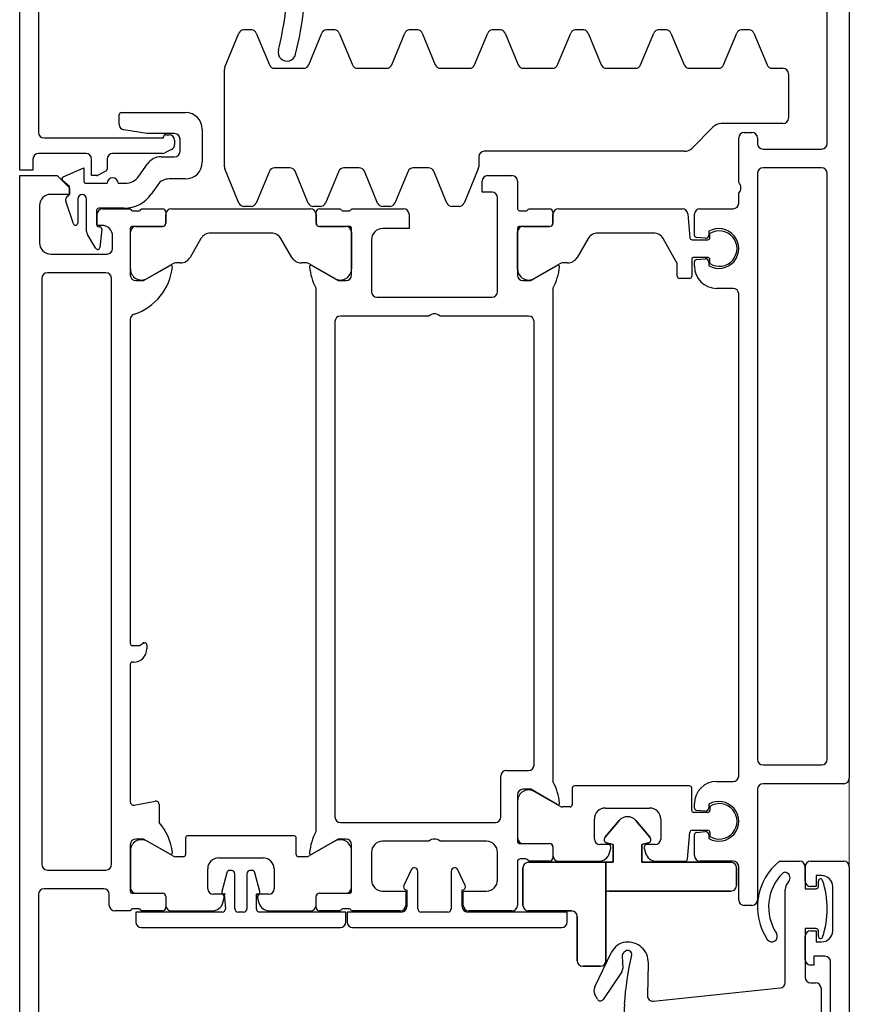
# Model space of a CAD drawing. Header units: millimetres. Extents: x -2286 to 43533, y -13832 to 14981.
# Tile 47 of 77: x 16641 to 16716, y -4836 to -4747. Entities that reach past the tile are written whole.
import ezdxf

# ---------------------------------------------------------------- set-up
doc = ezdxf.new("R2010")
doc.units = ezdxf.units.MM
doc.layers.add('A-DETL-GENF', color=92, linetype='Continuous', lineweight=18)
doc.layers.add('A-DOOR', color=31, linetype='Continuous', lineweight=25)

# ---------------------------------------------------------------- blocks, each defined once
blk = doc.blocks.new('Schueco_FWS_ADS-75-SimplySmart_inw_Family-02 - FWS SI insert unit 90-1646359-4_piętro II PT - projektowany')
at = {"layer": 'A-DETL-GENF'}
blk.add_line((747, -9), (-747, -9), dxfattribs=at)
at = {"layer": 'A-DOOR'}
for p, q in [((-687, 64.3), (-699.9, 64.3)), ((-624.7, 64.2), (-628.1, 64.2)), ((-620, 60), (-620, 64.3)), ((-595, 64.3), (-618.1, 64.3)), ((-686.5, 58.4), (-686.5, 63.8)), ((-684.8, 63.5), (-684.8, 58.2)), ((-631.3, 64), (-684.3, 64)), ((-630.8, 58.2), (-630.8, 63.5)), ((-629.1, 63.2), (-629.1, 58.1)), ((-626.363, 61.139), (-624.328, 61.836)), ((-624.1, 60.75), (-626.299, 60.75)), ((-628.584, 59.112), (-627.319, 59.878)), ((-627.06, 59.95), (-624.1, 59.95)), ((-622.7, 60), (-622.7, 58.1)), ((-626.62, 58.85), (-626.62, 58.781)), ((-625.15, 59.05), (-626.42, 59.05)), ((-624.95, 56.562), (-624.95, 58.85)), ((-688, 57.9), (-687, 57.9)), ((-626.839, 58.582), (-628.5, 58.742)), ((-625, 58.5), (-625, 56)), ((-620.5, 58.1), (-621.419, 58.1)), ((-688.5, 56), (-688.5, 57.4)), ((-684.3, 57.7), (-631.3, 57.7)), ((-628.6, 57.6), (-627.5, 57.6)), ((-622.7, 57.1), (-622.7, 56.461)), ((-620, 53.12), (-620, 57.6)), ((-617.374, 57), (-616.5, 57)), ((-616.3, 56.8), (-616.3, 51)), ((-688.3, 55.283), (-688.3, 55.717)), ((-686.91, 55.8), (-686.91, 53.1)), ((-686.9, 55.49), (-686.9, 53.09)), ((-682.5, 56), (-686.71, 56)), ((-683.057, 55.99), (-686.4, 55.99)), ((-678.931, 55.643), (-678.564, 53.757)), ((-666.2, 56), (-678.636, 56)), ((-666, 55.7), (-666, 55.8)), ((-635, 56), (-664.3, 56)), ((-626.79, 56), (-631, 56)), ((-630.443, 55.99), (-627.1, 55.99)), ((-626.6, 55.49), (-626.6, 53.09)), ((-626.59, 53.1), (-626.59, 55.8)), ((-625.2, 55.717), (-625.2, 55.283)), ((-622.06, 55.233), (-620.94, 54.448)), ((-690, 55.007), (-690, 37.007)), ((-688.5, 53.1), (-688.5, 55)), ((-683.533, 52.165), (-682.19, 54.49)), ((-664.45, 54.5), (-664.8, 54.5)), ((-629.967, 52.165), (-631.309, 54.49)), ((-625, 55), (-625, 53.1)), ((-622.833, 53.518), (-623.671, 54.104)), ((-687.21, 52.8), (-688.2, 52.8)), ((-687.2, 52.79), (-688, 52.79)), ((-678.859, 53.4), (-680.5, 53.4)), ((-626.3, 52.79), (-625.5, 52.79)), ((-625.3, 52.8), (-626.29, 52.8)), ((-620.3, 53.219), (-620.3, 52)), ((-619.63, 52.273), (-619.945, 52.893)), ((-618.3, 52.8), (-618.3, 52.5)), ((-688.5, 52.29), (-688.5, 48.593)), ((-683.6, 51.2), (-683.6, 51.915)), ((-629.9, 51.469), (-629.9, 51.915)), ((-625, 52.29), (-625, 39.71)), ((-622.3, 51), (-622.3, 52.494)), ((-618.8, 52), (-619.184, 52)), ((-681.9, 51), (-683.4, 51)), ((-681.7, 41.2), (-681.7, 50.8)), ((-619.8, 51.5), (-618.7, 51.5)), ((-627.7, 49.621), (-629.4, 50.602)), ((-686.5, 49), (-684.7, 49)), ((-617.8, 49.5), (-620.8, 49.5)), ((-687, 47.75), (-687, 48.5)), ((-627.2, 43.245), (-627.2, 48.755)), ((-687.759, 47.628), (-687.315, 47.509)), ((-685.065, 47.279), (-686.74, 47.728)), ((-683.7, 48), (-683.7, 44)), ((-624.491, 46.178), (-621.392, 47.462)), ((-621.201, 47.5), (-612.399, 47.5)), ((-612.208, 47.462), (-609.109, 46.178)), ((-688.3, 46.557), (-685.143, 46.557)), ((-684.843, 46.857), (-684.843, 46.989)), ((-688.6, 45.757), (-688.6, 46.257)), ((-685.143, 45.457), (-688.3, 45.457)), ((-624.8, 45.084), (-624.8, 45.716)), ((-608.804, 45.022), (-608.804, 45.778)), ((-686.74, 44.285), (-685.065, 44.734)), ((-684.843, 45.024), (-684.843, 45.157)), ((-621.609, 43.428), (-624.491, 44.622)), ((-609.109, 44.622), (-611.991, 43.428)), ((-687.315, 44.491), (-687.759, 44.372)), ((-687, 43.5), (-687, 44.25)), ((-688.5, 43.407), (-688.5, 39.71)), ((-684.7, 43), (-686.5, 43)), ((-621.3, 41.567), (-621.3, 42.966)), ((-612.3, 42.966), (-612.3, 40.334)), ((-629.4, 41.398), (-627.7, 42.379)), ((-683.4, 41), (-681.9, 41)), ((-624.491, 39.911), (-621.609, 41.105)), ((-683.6, 40.085), (-683.6, 40.8)), ((-629.9, 40.085), (-629.9, 40.531)), ((-688.2, 39.2), (-687.21, 39.2)), ((-688, 39.21), (-687.2, 39.21)), ((-682.19, 37.51), (-683.533, 39.835)), ((-681.3, 39.2), (-632.2, 39.2)), ((-631.309, 37.51), (-629.967, 39.835)), ((-625.5, 39.21), (-626.3, 39.21)), ((-626.29, 39.2), (-625.3, 39.2)), ((-624.8, 38.818), (-624.8, 39.449)), ((-611.991, 39.872), (-609.109, 38.678)), ((-688.5, 37), (-688.5, 38.9)), ((-686.91, 38.9), (-686.91, 36.2)), ((-686.9, 38.91), (-686.9, 36.51)), ((-626.6, 38.91), (-626.6, 36.51)), ((-626.59, 36.2), (-626.59, 38.9)), ((-625, 38.9), (-625, 37)), ((-621.609, 37.162), (-624.491, 38.356)), ((-635.2, 37.5), (-680, 37.5)), ((-608.804, 37.522), (-608.804, 38.278)), ((-688.3, 36.283), (-688.3, 36.717)), ((-680.5, 37), (-680.5, 23)), ((-634.7, 29), (-634.7, 37)), ((-625.2, 36.717), (-625.2, 36.283)), ((-621.3, 35.3), (-621.3, 36.7)), ((-609.109, 37.122), (-611.991, 35.928)), ((-690, 35.9), (-690, 17)), ((-688.5, 31.6), (-688.5, 36)), ((-686.71, 36), (-682.5, 36)), ((-686.4, 36.01), (-683.057, 36.01)), ((-631, 36), (-626.79, 36)), ((-627.1, 36.01), (-630.443, 36.01)), ((-625, 36), (-625, 31.3)), ((-624.491, 33.644), (-621.609, 34.838)), ((-612.3, 35.466), (-612.3, 32.834)), ((-683.2, 34.2), (-685.7, 34.2)), ((-627.8, 34.2), (-632.5, 34.2)), ((-682.2, 29), (-682.2, 33.2)), ((-633, 33.7), (-633, 23.3)), ((-624.8, 32.551), (-624.8, 33.182)), ((-621.609, 30.895), (-624.491, 32.089)), ((-611.991, 32.372), (-609.109, 31.178)), ((-684.773, 30.598), (-686.194, 31.261)), ((-686.6, 31), (-688.1, 31)), ((-684.6, 30.3), (-684.6, 30.326)), ((-621.3, 29.034), (-621.3, 30.433)), ((-608.804, 30.022), (-608.804, 30.778)), ((-688.6, 27.3), (-688.6, 29.7)), ((-688.3, 30), (-684.9, 30)), ((-609.109, 29.622), (-611.991, 28.428)), ((-624.491, 27.378), (-621.609, 28.572)), ((-682.2, 23.8), (-682.2, 28)), ((-634.7, 20), (-634.7, 28)), ((-612.3, 27.966), (-612.3, 25.334)), ((-684.9, 27), (-688.3, 27)), ((-624.8, 26.284), (-624.8, 26.916)), ((-688.1, 26), (-686.6, 26)), ((-686.194, 25.739), (-684.773, 26.402)), ((-684.6, 26.674), (-684.6, 26.7)), ((-688.5, 21.5), (-688.5, 25.4)), ((-621.392, 24.538), (-624.491, 25.822)), ((-620.3, 24.5), (-621.201, 24.5)), ((-611.991, 24.872), (-609.109, 23.678)), ((-622, 23.7), (-622, 21.5)), ((-619.8, 5.914), (-619.8, 24)), ((-608.804, 22.522), (-608.804, 23.278)), ((-685.7, 22.8), (-683.2, 22.8)), ((-680, 22.5), (-676.3, 22.5)), ((-632.5, 22.8), (-624, 22.8)), ((-675.8, 22), (-675.8, 20)), ((-609.109, 22.122), (-611.991, 20.928)), ((-684, 21), (-688, 21)), ((-683.8, 20.283), (-683.8, 20.717)), ((-682.41, 20.8), (-682.41, 18.1)), ((-682.4, 20.49), (-682.4, 18.09)), ((-678, 21), (-682.21, 21)), ((-678.557, 20.99), (-681.9, 20.99)), ((-626.79, 21), (-631, 21)), ((-630.443, 20.99), (-627.1, 20.99)), ((-626.6, 20.49), (-626.6, 18.09)), ((-626.59, 18.1), (-626.59, 20.8)), ((-625.2, 20.717), (-625.2, 20.283)), ((-622.5, 21), (-625, 21)), ((-684, 18.1), (-684, 20)), ((-625, 20), (-625, 18.1)), ((-612.3, 20.466), (-612.3, 17.834)), ((-679.033, 17.165), (-677.691, 19.49)), ((-675.3, 19.5), (-635.2, 19.5)), ((-629.967, 17.165), (-631.309, 19.49)), ((-684, 17.29), (-684, 13.643)), ((-682.71, 17.8), (-683.7, 17.8)), ((-682.7, 17.79), (-683.5, 17.79)), ((-632.2, 17.8), (-676.8, 17.8)), ((-626.3, 17.79), (-625.5, 17.79)), ((-625.3, 17.8), (-626.29, 17.8)), ((-625, 17.29), (-625, 6.103)), ((-611.991, 17.372), (-609.109, 16.178)), ((-679.1, 16.25), (-679.1, 16.915)), ((-677.4, 16.05), (-678.9, 16.05)), ((-629.9, 16.469), (-629.9, 16.915)), ((-677.2, 5.45), (-677.2, 15.85)), ((-627.7, 14.621), (-629.4, 15.602)), ((-608.804, 15.022), (-608.804, 15.778)), ((-609.109, 14.622), (-611.991, 13.428)), ((-696.479, 13.772), (-696.061, 13.995)), ((-695.36, 14.019), (-692.219, 12.487)), ((-682.5, 12.8), (-682.5, 13.55)), ((-682, 14.05), (-680.2, 14.05)), ((-627.2, 8.686), (-627.2, 13.755)), ((-693.995, 11.565), (-696.506, 13.259)), ((-683.259, 12.678), (-682.815, 12.559)), ((-679.2, 13.05), (-679.2, 9.05)), ((-612.3, 12.966), (-612.3, 10.334)), ((-692.588, 11.538), (-693.689, 11.48)), ((-692.139, 11.235), (-692.247, 11.379)), ((-611.991, 9.872), (-609.109, 8.678)), ((-693.213, 9.169), (-696.159, 9.241)), ((-682.815, 9.541), (-683.259, 9.422)), ((-682.5, 8.55), (-682.5, 9.3)), ((-696.668, 8.688), (-695.466, -2.752)), ((-684, 8.457), (-684, 5.828)), ((-680.2, 8.05), (-682, 8.05)), ((-608.804, 7.522), (-608.804, 8.278)), ((-631.3, 5.45), (-631.3, 6.35)), ((-609.109, 7.122), (-611.991, 5.928)), ((-683.817, 5.629), (-681.383, 5.416)), ((-625.456, 5.605), (-627.617, 5.416)), ((-612.3, 5.466), (-612.3, 2.834)), ((-684, 1.5), (-684, 4.5)), ((-683.5, 5), (-681.595, 5)), ((-681.395, 4.817), (-681.326, 4.026)), ((-681.2, 5.217), (-681.2, 3.8)), ((-679.6, 3.8), (-679.6, 5.05)), ((-679.474, 4.026), (-679.405, 4.817)), ((-679.4, 5.25), (-677.4, 5.25)), ((-679.205, 5), (-678.8, 5)), ((-629.6, 5.25), (-631.1, 5.25)), ((-630.2, 5), (-629.795, 5)), ((-629.595, 4.817), (-629.526, 4.026)), ((-629.4, 3.8), (-629.4, 5.05)), ((-627.8, 5.217), (-627.8, 3.8)), ((-627.674, 4.026), (-627.605, 4.817)), ((-627.405, 5), (-625.5, 5)), ((-625, 4.5), (-625, 1.5)), ((-617.593, 3.293), (-619.507, 5.207)), ((-681.625, 3.7), (-681.959, 3.7)), ((-681.4, 3.6), (-681.756, 3.6)), ((-679.044, 3.6), (-679.4, 3.6)), ((-678.841, 3.7), (-679.175, 3.7)), ((-629.825, 3.7), (-630.159, 3.7)), ((-629.956, 3.6), (-629.6, 3.6)), ((-627.6, 3.6), (-627.244, 3.6)), ((-627.041, 3.7), (-627.375, 3.7)), ((-676.8, 3), (-676.8, 1.5)), ((-632.2, 1.5), (-632.2, 3)), ((-617.3, -3), (-617.3, 2.586)), ((-611.991, 2.372), (-609.109, 1.178)), ((-687.5, 1), (-684.5, 1)), ((-676.3, 1), (-632.7, 1)), ((-624.5, 1), (-623.6, 1)), ((-622.6, 1), (-618.6, 1)), ((-688, -0.2), (-688, 0.5)), ((-618.1, 0.5), (-618.1, -0.2)), ((-608.804, 0.022), (-608.804, 0.778)), ((-677.5, -0.7), (-687.5, -0.7)), ((-621.8, -0.7), (-674.8, -0.7)), ((-618.6, -0.7), (-619.1, -0.7)), ((-609.109, -0.378), (-611.991, -1.572)), ((-677, -8.5), (-677, -1.2)), ((-675.3, -1.2), (-675.3, -6.5)), ((-621.3, -6.5), (-621.3, -1.2)), ((-619.6, -1.2), (-619.6, -6.5)), ((-612.3, -2.034), (-612.3, -3)), ((-694.968, -3.2), (-686.571, -3.2)), ((-684, -2.7), (-684, -4.5)), ((-612.8, -3.5), (-616.8, -3.5)), ((-692.9, -5), (-690.8, -5)), ((-685.8, -5), (-684.5, -5)), ((-695, -5.5), (-695, -5.95)), ((-690.8, -6.2), (-690.3, -6.2)), ((-686.3, -6.2), (-685.8, -6.2)), ((-684, -5.5), (-684, -8.5)), ((-695.5, -6.45), (-704, -6.45)), ((-674.8, -7), (-621.8, -7)), ((-619.1, -7), (-599.1, -7)), ((-706, -7.3), (-693.1, -7.3)), ((-690.3, -7.5), (-686.3, -7.5)), ((-684.5, -9), (-746, -9)), ((-590.5, -9), (-676.5, -9))]:
    blk.add_line(p, q, dxfattribs=at)
at = {"layer": 'A-DOOR', "flags": 128}
for points in [[(-708.5, 66), (-622, 66), (-622, 62.6), (-623.1, 61.5), (-623.7, 61.5), (-623.7, 63.2)], [(-620.5, 64.8), (-621.5, 64.8), (-621.5, 66), (-592, 66), (-592, 46.5)], [(-618.6, 63.8), (-618.6, 53), (-618.5, 53)], [(-623.65, 61.5), (-623, 61.5), (-622.457, 62.116)], [(-622.124, 62.064), (-621.3, 60.2), (-622.5, 60.2)], [(-626.5, 58.6), (-626.5, 59), (-625.5, 59)], [(-621.597, 58.209), (-621.978, 58.957), (-622, 59.5), (-620.5, 59.5)], [(-618.2, 52), (-618.2, 54.5), (-617.867, 56.579)], [(-688.6, 47.707), (-688.6, 55.507), (-689.5, 55.507)], [(-683.381, 52.407), (-682, 54.8), (-682, 55.5)], [(-664.5, 55.8), (-664.5, 55.183), (-664.309, 54.909), (-664.25, 54.7)], [(-631.5, 55.5), (-631.5, 54.8), (-630.118, 52.407)], [(-687, 47.407), (-686.989, 47.57), (-687, 47.507), (-688.3, 47.407)], [(-688.3, 44.607), (-687, 44.607), (-686.989, 44.444), (-687, 44.607)], [(-689.5, 36.507), (-688.6, 36.507), (-688.6, 44.307)], [(-682, 36.5), (-682, 37.2), (-683.381, 39.593)], [(-630.118, 39.593), (-631.5, 37.2), (-631.5, 36.5)], [(-688.6, 31.5), (-688.6, 36.4), (-689.5, 36.4)], [(-686.7, 33.2), (-686.7, 31.1), (-688, 31.1)], [(-625.5, 30.8), (-626.8, 30.8), (-626.8, 33.2)], [(-688, 25.9), (-686.7, 25.9), (-686.7, 23.8)], [(-689.5, 16.5), (-688.6, 16.5), (-688.6, 25.5)], [(-623.5, 23.3), (-623.5, 24.2), (-622.5, 24.2)], [(-678.881, 17.407), (-677.5, 19.8), (-677.5, 20.5)], [(-631.5, 20.5), (-631.5, 19.8), (-630.118, 17.407)], [(-631.1, 6.55), (-629.954, 6.55), (-627.7, 7.82)], [(-690.1, -6), (-690.1, -5), (-694.5, -5)], [(-684.5, -5), (-686.5, -5), (-686.5, -6)], [(-692.6, -6.8), (-692.6, -5.8), (-693.4, -5.8), (-693.4, -5.5)], [(-690.3, -5.5), (-690.3, -6), (-691.3, -6), (-691.3, -6.5)], [(-685.3, -6.5), (-685.3, -6), (-686.3, -6), (-686.3, -5.5)]]:
    blk.add_lwpolyline(points, dxfattribs=at)
for points in [[(-684.6, 20.5), (-688, 20.5)], [(-693, 13), (-684.1, 13), (-684.1, 20), (-684.1, 13)], [(-688.5, 20), (-688.5, 16.1)], [(-689, 15.6), (-693, 15.6)], [(-693.5, 15.1), (-693.5, 13.5)], [(-686.8, 13), (-684.1, 13), (-684.1, 12.35), (-682.5, 12.35), (-682.342, 12.941), (-682.5, 12.35), (-684.1, 12.35), (-684.1, 13)], [(-686.7, 1.7), (-686.7, 12.7)], [(-681.859, 13.093), (-680.337, 11.816)], [(-680.337, 10.284), (-681.859, 9.007)], [(-682.342, 9.159), (-682.5, 9.75), (-684.1, 9.75), (-684.1, 1.7), (-684.1, 9.75), (-682.5, 9.75)], [(-684.6, 1.2), (-686.2, 1.2)]]:
    blk.add_lwpolyline(points, close=True, dxfattribs=at)
at = {"layer": 'A-DOOR'}
for centre, radius, start, end in [((-687, 63.8), 0.5, 0, 90), ((-628.1, 63.2), 1, 90, 180), ((-624.7, 63.2), 1, 0, 90), ((-620.5, 64.3), 0.5, 0, 90), ((-618.1, 63.8), 0.5, 90, 180), ((-684.3, 63.5), 0.5, 90, 180), ((-631.3, 63.5), 0.5, 0, 90), ((-624.199, 61.458), 0.4, 23.81736, 108.90458), ((-623.65, 61.7), 0.2, 203.81736, 270), ((-622.307, 61.983), 0.2, 23.83874, 138.57633), ((-626.299, 60.95), 0.2, 108.90458, 270), ((-624.1, 60.35), 0.4, 270, 90), ((-627.06, 59.45), 0.5, 90, 121.18497), ((-622.5, 60), 0.2, 90, 180), ((-620.5, 60), 0.5, 270, 0), ((-628.48, 58.941), 0.2, 121.18497, 264.5), ((-626.82, 58.781), 0.2, 264.5, 0), ((-626.42, 58.85), 0.2, 90, 180), ((-625.5, 58.5), 0.5, 0, 90), ((-625.15, 58.85), 0.2, 0, 90), ((-621.8, 59.048), 0.2, 180, 207), ((-688, 57.4), 0.5, 90, 180), ((-687, 58.4), 0.5, 270, 0), ((-684.3, 58.2), 0.5, 180, 270), ((-631.3, 58.2), 0.5, 270, 0), ((-628.6, 58.1), 0.5, 180, 270), ((-627.5, 58.6), 1, 270, 0), ((-622.7, 57.6), 0.5, 270, 90), ((-621.419, 58.3), 0.2, 207, 270), ((-620.5, 57.6), 0.5, 0, 90), ((-617.374, 56.5), 0.5, 90, 170.90972), ((-616.5, 56.8), 0.2, 0, 90), ((-621.95, 56.562), 3, 180, 235), ((-621.2, 56.461), 1.5, 180, 235), ((-689.5, 55.007), 0.5, 90, 180), ((-688.6, 55.717), 0.3, 360, 70.52878), ((-688.6, 55.283), 0.3, 289.47122, 0), ((-686.71, 55.8), 0.2, 90, 180), ((-686.4, 55.49), 0.5, 90, 180), ((-683.057, 54.99), 1, 330, 90), ((-682.5, 55.5), 0.5, 0, 90), ((-678.636, 55.7), 0.3, 90, 191), ((-666.2, 55.8), 0.2, 0, 90), ((-664.8, 55.7), 1.2, 180, 270), ((-664.3, 55.8), 0.2, 90, 180), ((-635, 55.5), 0.5, 17.74842, 90), ((-629.762, 57.177), 5, 197.74842, 264.37742), ((-631, 55.5), 0.5, 90, 180), ((-630.443, 54.99), 1, 90, 210), ((-627.1, 55.49), 0.5, 0, 90), ((-626.79, 55.8), 0.2, 0, 90), ((-624.9, 55.717), 0.3, 109.47122, 180), ((-624.9, 55.283), 0.3, 180, 250.52878), ((-664.3, 55.183), 0.2, 180, 225), ((-664.45, 54.7), 0.2, 270, 0), ((-664.45, 54.767), 0.2, 360, 45), ((-621.8, 53.219), 1.5, 0, 55), ((-678.859, 53.7), 0.3, 270, 11), ((-623.55, 52.494), 1.25, 0, 55), ((-688.2, 53.1), 0.3, 180, 270), ((-688, 52.29), 0.5, 90, 180), ((-687.21, 53.1), 0.3, 270, 0), ((-687.2, 53.09), 0.3, 270, 0), ((-683.782, 57.172), 5, 276.14068, 311.02522), ((-626.3, 53.09), 0.3, 180, 270), ((-626.29, 53.1), 0.3, 180, 270), ((-625.5, 52.29), 0.5, 0, 90), ((-625.3, 53.1), 0.3, 270, 0), ((-619.5, 53.12), 0.5, 180, 207), ((-618.5, 52.8), 0.2, 0, 90), ((-683.1, 51.915), 0.5, 150, 180), ((-683.262, 52.338), 0.138, 150, 276.14068), ((-630.238, 52.338), 0.138, 264.37742, 30), ((-630.4, 51.915), 0.5, 0, 30), ((-619.8, 52), 0.5, 180, 270), ((-619.184, 52.5), 0.5, 207, 270), ((-618.8, 52.5), 0.5, 270, 0), ((-618.7, 52), 0.5, 270, 0), ((-683.4, 51.2), 0.2, 180, 270), ((-681.9, 50.8), 0.2, 0, 90), ((-628.9, 51.469), 1, 180, 240), ((-620.8, 51), 1.5, 180, 270), ((-617.8, 51), 1.5, 270, 0), ((-686.5, 48.5), 0.5, 90, 180), ((-684.7, 48), 1, 0, 90), ((-628.2, 48.755), 1, 0, 60), ((-687.5, 48.593), 1, 180, 255), ((-688.3, 47.707), 0.3, 180, 270), ((-687.25, 47.75), 0.25, 255, 0), ((-686.792, 47.535), 0.2, 75, 170), ((-685.143, 46.989), 0.3, 0, 75), ((-621.201, 47), 0.5, 90, 112.5), ((-612.399, 47), 0.5, 67.5, 90), ((-688.3, 46.257), 0.3, 90, 180), ((-685.143, 46.857), 0.3, 270, 0), ((-688.3, 45.757), 0.3, 180, 270), ((-685.143, 45.157), 0.3, 0, 90), ((-624.3, 45.716), 0.5, 112.5, 180), ((-609.3, 45.716), 0.5, 7.14524, 67.5), ((-688.3, 44.307), 0.3, 90, 180), ((-685.143, 45.024), 0.3, 285, 0), ((-624.3, 45.084), 0.5, 180, 247.5), ((-609.3, 45.084), 0.5, 292.5, 352.85476), ((-687.5, 43.407), 1, 105, 180), ((-687.25, 44.25), 0.25, 0, 105), ((-686.792, 44.478), 0.2, 190, 285), ((-684.7, 44), 1, 270, 0), ((-686.5, 43.5), 0.5, 180, 270), ((-628.2, 43.245), 1, 300, 0), ((-621.8, 42.966), 0.5, 0, 67.5), ((-611.8, 42.966), 0.5, 112.5, 180), ((-610.847, 41.842), 0.8, 74.69903, 256.52965), ((-603.677, 70.085), 28.34, 255.78562, 268.47774), ((-683.4, 40.8), 0.2, 90, 180), ((-681.9, 41.2), 0.2, 270, 0), ((-628.9, 40.531), 1, 120, 180), ((-621.8, 41.567), 0.5, 292.5, 0), ((-603.674, 70.089), 29.943, 255.77229, 272.11829), ((-683.1, 40.085), 0.5, 180, 210), ((-630.4, 40.085), 0.5, 330, 0), ((-611.8, 40.334), 0.5, 180, 247.5), ((-688, 39.71), 0.5, 180, 270), ((-688.2, 38.9), 0.3, 90, 180), ((-687.21, 38.9), 0.3, 0, 90), ((-687.2, 38.91), 0.3, 0, 90), ((-683.262, 39.662), 0.138, 84.67141, 210), ((-683.713, 34.821), 5, 61.13954, 84.67141), ((-629.787, 34.821), 5, 95.32859, 118.86046), ((-630.238, 39.662), 0.138, 330, 95.32859), ((-626.3, 38.91), 0.3, 90, 180), ((-626.29, 38.9), 0.3, 90, 180), ((-625.5, 39.71), 0.5, 270, 0), ((-625.3, 38.9), 0.3, 0, 90), ((-624.3, 39.449), 0.5, 112.5, 180), ((-624.3, 38.818), 0.5, 180, 247.5), ((-609.3, 38.216), 0.5, 7.14524, 67.5), ((-683.057, 37.01), 1, 270, 30), ((-680, 37), 0.5, 90, 180), ((-635.2, 37), 0.5, 0, 90), ((-630.443, 37.01), 1, 150, 270), ((-609.3, 37.584), 0.5, 292.5, 352.85476), ((-689.5, 37.007), 0.5, 180, 270), ((-688.6, 36.717), 0.3, 0, 70.52878), ((-686.4, 36.51), 0.5, 180, 270), ((-627.1, 36.51), 0.5, 270, 0), ((-624.9, 36.717), 0.3, 109.47122, 180), ((-621.8, 36.7), 0.5, 0, 67.5), ((-689.5, 35.9), 0.5, 90, 180), ((-688.6, 36.283), 0.3, 289.47122, 0), ((-686.71, 36.2), 0.2, 180, 270), ((-682.5, 36.5), 0.5, 270, 0), ((-631, 36.5), 0.5, 180, 270), ((-626.79, 36.2), 0.2, 270, 0), ((-624.9, 36.283), 0.3, 180, 250.52878), ((-611.8, 35.466), 0.5, 112.5, 180), ((-621.8, 35.3), 0.5, 292.5, 0), ((-685.7, 33.2), 1, 90, 180), ((-683.2, 33.2), 1, 0, 90), ((-632.5, 33.7), 0.5, 90, 180), ((-627.8, 33.2), 1, 0, 90), ((-624.3, 33.182), 0.5, 112.5, 180), ((-624.3, 32.551), 0.5, 180, 247.5), ((-611.8, 32.834), 0.5, 180, 247.5), ((-688.1, 31.5), 0.5, 180, 270), ((-688, 31.6), 0.5, 180, 270), ((-686.321, 30.989), 0.3, 65, 158.28824), ((-625.5, 31.3), 0.5, 270, 0), ((-609.3, 30.716), 0.5, 7.14524, 67.5), ((-684.9, 30.3), 0.3, 270, 0), ((-684.9, 30.326), 0.3, 0, 65), ((-621.8, 30.433), 0.5, 0, 67.5), ((-688.3, 29.7), 0.3, 90, 180), ((-609.3, 30.084), 0.5, 292.5, 352.85476), ((-682.725, 28.5), 0.725, 316.39718, 43.60282), ((-635.225, 28.5), 0.725, 316.39718, 43.60282), ((-621.8, 29.034), 0.5, 292.5, 0), ((-611.8, 27.966), 0.5, 112.5, 180), ((-688.3, 27.3), 0.3, 180, 270), ((-684.9, 26.7), 0.3, 0, 90), ((-624.3, 26.916), 0.5, 112.5, 180), ((-688.1, 25.5), 0.5, 90, 180), ((-688, 25.4), 0.5, 90, 180), ((-686.321, 26.011), 0.3, 201.71176, 295), ((-684.9, 26.674), 0.3, 295, 0), ((-624.3, 26.284), 0.5, 180, 247.5), ((-611.8, 25.334), 0.5, 180, 247.5), ((-622.5, 23.7), 0.5, 0, 90), ((-621.201, 25), 0.5, 247.5, 270), ((-620.3, 24), 0.5, 0, 90), ((-685.7, 23.8), 1, 180, 270), ((-683.2, 23.8), 1, 270, 0), ((-632.5, 23.3), 0.5, 180, 270), ((-624, 23.3), 0.5, 270, 0), ((-609.3, 23.216), 0.5, 7.14524, 67.5), ((-680, 23), 0.5, 180, 270), ((-676.3, 22), 0.5, 360, 90), ((-609.3, 22.584), 0.5, 292.5, 352.85476), ((-688, 21.5), 0.5, 180, 270), ((-622.5, 21.5), 0.5, 270, 0), ((-688, 20), 0.5, 90, 180), ((-688, 20), 0.5, 90, 180), ((-684.6, 20), 0.5, 360, 90), ((-684.6, 20), 0.5, 0, 90), ((-684.1, 20.717), 0.3, 0, 70.52878), ((-682.21, 20.8), 0.2, 90, 180), ((-681.9, 20.49), 0.5, 90, 180), ((-678.557, 19.99), 1, 330, 90), ((-678, 20.5), 0.5, 0, 90), ((-631, 20.5), 0.5, 90, 180), ((-630.443, 19.99), 1, 90, 210), ((-627.1, 20.49), 0.5, 0, 90), ((-626.79, 20.8), 0.2, 0, 90), ((-624.9, 20.717), 0.3, 109.47122, 180), ((-611.8, 20.466), 0.5, 112.5, 180), ((-684.1, 20.283), 0.3, 289.47122, 0), ((-675.3, 20), 0.5, 180, 270), ((-635.2, 20), 0.5, 270, 0), ((-624.9, 20.283), 0.3, 180, 250.52878), ((-683.7, 18.1), 0.3, 180, 270), ((-682.71, 18.1), 0.3, 270, 0), ((-682.7, 18.09), 0.3, 270, 0), ((-626.3, 18.09), 0.3, 180, 270), ((-626.29, 18.1), 0.3, 180, 270), ((-625.3, 18.1), 0.3, 270, 0), ((-611.8, 17.834), 0.5, 180, 247.5), ((-689.5, 17), 0.5, 180, 270), ((-683.5, 17.29), 0.5, 90, 180), ((-678.6, 16.915), 0.5, 150, 180), ((-678.762, 17.338), 0.138, 150, 275.32859), ((-679.213, 22.179), 5, 275.32859, 298.86046), ((-629.787, 22.179), 5, 241.13954, 264.67141), ((-630.238, 17.338), 0.138, 264.67141, 30), ((-630.4, 16.915), 0.5, 0, 30), ((-625.5, 17.29), 0.5, 360, 90), ((-689, 16.1), 0.5, 270, 0), ((-689, 16.1), 0.5, 270, 0), ((-678.9, 16.25), 0.2, 180, 270), ((-677.4, 15.85), 0.2, 0, 90), ((-628.9, 16.469), 1, 180, 240), ((-609.3, 15.716), 0.5, 7.14524, 67.5), ((-693, 15.1), 0.5, 90, 180), ((-693, 15.1), 0.5, 90, 180), ((-628.2, 13.755), 1, 0, 60), ((-609.3, 15.084), 0.5, 292.5, 352.85476), ((-696.338, 13.508), 0.3, 118, 236), ((-695.685, 13.288), 0.8, 66, 118), ((-693, 13.5), 0.5, 180, 270), ((-693, 13.5), 0.5, 180, 270), ((-683, 13.643), 1, 180, 255), ((-682, 13.55), 0.5, 90, 180), ((-680.2, 13.05), 1, 360, 90), ((-611.8, 12.966), 0.5, 112.5, 180), ((-692.92, 11.049), 1.6, 7.06664, 64), ((-687.2, 12.7), 0.5, 360, 36.8699), ((-687.2, 12.7), 0.5, 360, 36.8699), ((-682.75, 12.8), 0.25, 255, 0), ((-682.052, 12.863), 0.3, 50, 165), ((-682.052, 12.863), 0.3, 50, 165), ((-680.98, 11.05), 1, 310, 50), ((-680.98, 11.05), 1, 310, 50), ((-698.069, -8.63), 20, 86.78372, 95.39523), ((-698.349, -13.622), 25, 76.46904, 86.78372), ((-693.715, 11.98), 0.5, 236, 273), ((-693.168, 11.018), 1.85, 268.60815, 7.06664), ((-692.567, 11.138), 0.4, 37, 93), ((-692.418, 11.024), 0.35, 256.46904, 37), ((-611.8, 10.334), 0.5, 180, 247.5), ((-696.171, 8.741), 0.5, 88.60815, 186), ((-683, 8.457), 1, 105, 180), ((-682.75, 9.3), 0.25, 0, 105), ((-682.052, 9.237), 0.3, 195, 310), ((-682.052, 9.237), 0.3, 195, 310), ((-680.2, 9.05), 1, 270, 0), ((-682, 8.55), 0.5, 180, 270), ((-628.2, 8.686), 1, 300, 0), ((-609.3, 8.216), 0.5, 7.14524, 67.5), ((-609.3, 7.584), 0.5, 292.5, 352.85476), ((-631.1, 6.35), 0.2, 90, 180), ((-629.954, 6.75), 0.2, 270, 300), ((-683.8, 5.828), 0.2, 180, 265), ((-681.4, 5.217), 0.2, 0, 85), ((-677.4, 5.45), 0.2, 270, 0), ((-631.1, 5.45), 0.2, 180, 270), ((-627.6, 5.217), 0.2, 95, 180), ((-625.5, 6.103), 0.5, 275, 0), ((-618.8, 5.914), 1, 180, 225), ((-611.8, 5.466), 0.5, 112.5, 180), ((-683.5, 4.5), 0.5, 90, 180), ((-681.595, 4.8), 0.2, 5, 90), ((-679.4, 5.05), 0.2, 90, 180), ((-679.205, 4.8), 0.2, 90, 175), ((-678.8, 3), 2, 0, 90), ((-630.2, 3), 2, 90, 180), ((-629.795, 4.8), 0.2, 5, 90), ((-629.6, 5.05), 0.2, 0, 90), ((-627.405, 4.8), 0.2, 90, 175), ((-625.5, 4.5), 0.5, 0, 90), ((-680.4, 2.8), 1.8, 150, 30), ((-680.4, 2.75), 1.6, 147.91535, 32.08465), ((-681.625, 4), 0.3, 270, 5), ((-681.4, 3.8), 0.2, 270, 0), ((-679.4, 3.8), 0.2, 180, 270), ((-679.175, 4), 0.3, 175, 270), ((-628.6, 2.8), 1.8, 150, 30), ((-628.6, 2.75), 1.6, 147.91005, 32.08995), ((-629.825, 4), 0.3, 270, 5), ((-629.6, 3.8), 0.2, 270, 0), ((-627.6, 3.8), 0.2, 180, 270), ((-627.375, 4), 0.3, 175, 270), ((-618.3, 2.586), 1, 360, 45), ((-611.8, 2.834), 0.5, 180, 247.5), ((-687.5, 0.5), 0.5, 90, 180), ((-686.2, 1.7), 0.5, 180, 270), ((-686.2, 1.7), 0.5, 180, 270), ((-684.6, 1.7), 0.5, 270, 0), ((-684.6, 1.7), 0.5, 270, 0), ((-684.5, 1.5), 0.5, 270, 360), ((-676.3, 1.5), 0.5, 180, 270), ((-632.7, 1.5), 0.5, 270, 360), ((-624.5, 1.5), 0.5, 180, 270), ((-623.1, 1.525), 0.725, 226.39718, 313.60282), ((-618.6, 0.5), 0.5, 360, 90), ((-609.3, 0.716), 0.5, 7.14524, 67.5), ((-609.3, 0.084), 0.5, 292.5, 352.85476), ((-688.147, -5.999), 5.299, 38.50538, 123.56001), ((-687.5, -0.2), 0.5, 180, 270), ((-677.5, -1.2), 0.5, 0, 90), ((-674.8, -1.2), 0.5, 90, 180), ((-621.8, -1.2), 0.5, 360, 90), ((-619.1, -1.2), 0.5, 90, 180), ((-618.6, -0.2), 0.5, 270, 360), ((-690.8, -2), 0.5, 123.56001, 303.56001), ((-688.147, -5.999), 4.299, 45.0141, 123.56001), ((-611.8, -2.034), 0.5, 112.5, 180), ((-694.968, -2.7), 0.5, 186, 270), ((-686.571, -4.2), 1, 44.427, 90), ((-685.5, -3.15), 0.5, 224.427, 341.96421), ((-685.348, -3.199), 0.341, 341.96421, 45.0141), ((-616.8, -3), 0.5, 180, 270), ((-612.8, -3), 0.5, 270, 360), ((-694.5, -5.5), 0.5, 90, 180), ((-692.9, -5.5), 0.5, 90, 180), ((-690.8, -5.5), 0.5, 0, 90), ((-685.8, -5.5), 0.5, 90, 180), ((-684.5, -4.5), 0.5, 270, 0), ((-684.5, -5.5), 0.5, 0, 90), ((-695.5, -5.95), 0.5, 270, 0), ((-690.8, -6.4), 0.2, 90, 251.81945), ((-690.3, -6), 0.2, 270, 360), ((-686.3, -6), 0.2, 180, 270), ((-685.8, -6.4), 0.2, 288.18055, 90), ((-693.1, -6.8), 0.5, 270, 0), ((-690.3, -6.5), 1, 180, 270), ((-688.3, 1.213), 8.213, 251.81945, 288.18055), ((-686.3, -6.5), 1, 270, 0), ((-674.8, -6.5), 0.5, 180, 270), ((-621.8, -6.5), 0.5, 270, 0), ((-619.1, -6.5), 0.5, 180, 270), ((-684.5, -8.5), 0.5, 270, 0), ((-676.5, -8.5), 0.5, 180, 270)]:
    blk.add_arc(centre, radius, start, end, dxfattribs=at)

msp = doc.modelspace()

# ---------------------------------------------------------------- block references
at = {"layer": 'A-DOOR', "rotation": 89.99999999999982}
msp.add_blockref('Schueco_FWS_ADS-75-SimplySmart_inw_Family-02 - FWS SI insert unit 90-1646359-4_piętro II PT - projektowany', (16707.256, -4138.758), dxfattribs=at)

doc.saveas('drawing.dxf')
